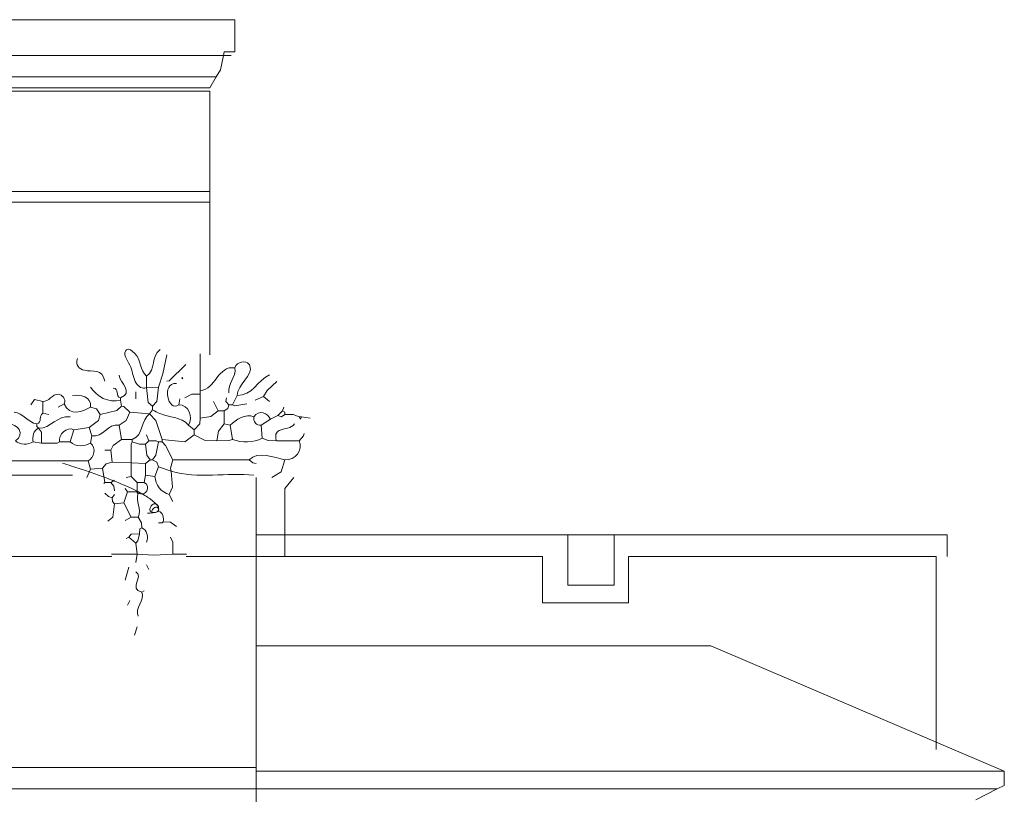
# Model space of a CAD drawing. Header units: millimetres. Extents: x 0 to 19989, y 0 to 8213.
# Tile 26 of 26: x 16492 to 19604, y 5730 to 8179. Entities that reach past the tile are written whole.
import ezdxf

# ---------------------------------------------------------------- set-up
doc = ezdxf.new("R2010")
doc.units = ezdxf.units.MM
doc.layers.add('ARCH', color=7, linetype='Continuous', lineweight=13)
doc.layers.add('PLANTS', color=7, linetype='Continuous', lineweight=13)

msp = doc.modelspace()

# ---------------------------------------------------------------- linework, layer by layer
at = {"layer": 'ARCH', "color": 7, "lineweight": 13}
for p, q in [((16278.3, 8178.7), (17171.9, 8178.7)), ((17171.9, 8178.7), (17171.9, 8076.9)), ((16289.6, 8065.6), (17135.7, 8065.6)), ((17135.7, 8065.6), (17126.7, 8020.4)), ((17138, 8076.9), (17135.7, 8065.6)), ((17135.7, 8065.6), (17160.6, 8065.6)), ((17171.9, 8076.9), (17138, 8076.9)), ((17126.7, 8020.4), (17113.1, 7997.7)), ((16321.3, 7997.7), (17113.1, 7997.7)), ((17113.1, 7997.7), (17092.8, 7963.8)), ((17092.8, 7963.8), (16334.8, 7963.8)), ((16334.8, 7952.5), (17092.8, 7952.5)), ((17092.8, 7952.5), (17092.8, 7635.7)), ((17092.8, 7635.7), (16334.8, 7635.7)), ((17092.8, 7635.7), (17092.8, 7601.8)), ((16334.8, 7601.8), (17092.8, 7601.8)), ((17092.8, 7601.8), (17092.8, 7118.9)), ((17239.8, 6730.8), (17239.8, 6549.8)), ((17330.3, 6696.8), (17358.6, 6730.8)), ((17330.3, 6549.8), (17330.3, 6696.8)), ((17330.3, 6549.8), (17239.8, 6549.8)), ((17239.8, 6549.8), (17239.8, 6481.9)), ((18224, 6549.8), (17330.3, 6549.8)), ((17330.3, 6481.9), (17330.3, 6549.8)), ((18371, 6549.8), (18224, 6549.8)), ((18224, 6549.8), (18224, 6391.4)), ((19423.1, 6549.8), (18371, 6549.8)), ((18371, 6391.4), (18371, 6549.8)), ((19423.1, 6481.9), (19423.1, 6549.8)), ((16782.9, 6481.9), (16226.4, 6481.9)), ((17239.8, 6481.9), (17018, 6481.9)), ((17330.3, 6481.9), (17239.8, 6481.9)), ((17239.8, 6481.9), (17239.8, 6199.1)), ((18144.8, 6481.9), (17330.3, 6481.9)), ((18144.8, 6334.8), (18144.8, 6481.9)), ((19389.1, 6481.9), (18416.3, 6481.9)), ((18416.3, 6481.9), (18416.3, 6334.8)), ((19389.1, 5894.9), (19389.1, 6481.9)), ((18224, 6391.4), (18371, 6391.4)), ((18416.3, 6334.8), (18144.8, 6334.8)), ((18676.5, 6199.1), (17239.8, 6199.1)), ((17239.8, 6199.1), (17239.8, 5814.5)), ((19389.1, 5894.9), (18676.5, 6199.1)), ((19389.1, 5871), (19389.1, 5894.9)), ((19604.1, 5803.2), (19389.1, 5894.9)), ((15995.5, 5814.5), (17239.8, 5814.5)), ((17239.8, 5814.5), (17239.8, 5803.2)), ((17239.8, 5803.2), (19604.1, 5803.2)), ((17239.8, 5803.2), (17239.8, 5746.6)), ((19604.1, 5803.2), (19604.1, 5757.9)), ((19604.1, 5757.9), (19581.4, 5746.6)), ((15938.9, 5746.6), (17239.8, 5746.6)), ((17239.8, 5746.6), (19581.4, 5746.6)), ((17239.8, 5746.6), (17239.8, 5667.4)), ((19581.4, 5746.6), (19513.6, 5712.7))]:
    msp.add_line(p, q, dxfattribs=at)
at = {"layer": 'PLANTS', "color": 7, "lineweight": 13}
for points in [[(16930.6, 7017.3), (16944.7, 7058.8), (16957, 7119.2)], [(17062.6, 7122.2), (17062.6, 7017.3), (17062.6, 7006)], [(17017.3, 7089), (16964.4, 7037.4), (16957, 7036.2)], [(16892.9, 7051.3), (16892.9, 7015.5)], [(17262.4, 6987.2), (17273.9, 7006), (17304.9, 7035.3)], [(16930.6, 7017.3), (16892.9, 7015.5)], [(16911.8, 6957), (16897.9, 6968.3), (16892.9, 7015.5)], [(16911.8, 6957), (16925.6, 6972.1), (16930.6, 7017.3)], [(17062.6, 6994.7), (17062.6, 7006)], [(16564.9, 6972.1), (16538.5, 6978.4), (16527.1, 6960.8)], [(16564.9, 6972.1), (16564.9, 6934.4)], [(16810, 6975.9), (16810, 6983.4)], [(16810, 6975.9), (16813.7, 6957)], [(16859, 7002.3), (16859, 6979.6)], [(16998.5, 6979.6), (16994.7, 6960.8)], [(17062.6, 6994.7), (17036.2, 6994.6), (17013.6, 6983.4)], [(17062.6, 6994.7), (17062.6, 6975.9), (17062.6, 6919.3)], [(17104.1, 6972.1), (17119.2, 6941.9)], [(17153.1, 6960.8), (17143, 6972.1), (17145.5, 6983.4)], [(17179.5, 6991), (17164.4, 6960.8)], [(17262.4, 6987.2), (17236, 6975.9)], [(17262.4, 6987.2), (17281.3, 6972.1)], [(16632.7, 6964.6), (16613.9, 6953.2)], [(16745.9, 6930.6), (16734.5, 6948.4), (16715.7, 6953.2)], [(16745.9, 6930.6), (16798.6, 6943.1), (16813.7, 6957)], [(16813.7, 6957), (16821.3, 6955.8), (16840.1, 6938.2)], [(16902.3, 6932.5), (16911.8, 6945.7)], [(16911.8, 6957), (16911.8, 6945.7)], [(17119.2, 6941.9), (17096.5, 6924.1), (17062.6, 6919.3)], [(17119.2, 6941.9), (17138, 6941.9)], [(17153.1, 6960.8), (17149.2, 6949.5), (17138, 6941.9)], [(17138, 6941.9), (17138, 6900.5)], [(17153.1, 6960.8), (17164.4, 6960.8)], [(17209.7, 6964.6), (17172, 6958.2), (17164.4, 6960.8)], [(17322.8, 6941.9), (17307.7, 6926.8)], [(17326.5, 6953.2), (17322.8, 6941.9)], [(17330.3, 6930.6), (17330.3, 6938.2), (17322.8, 6941.9)], [(16583.7, 6930.6), (16564.9, 6934.4)], [(16745.9, 6930.6), (16741, 6911.9), (16711.9, 6889.1)], [(16840.1, 6938.2), (16828.7, 6911.8), (16806.2, 6896.7)], [(16902.3, 6932.5), (16840.1, 6938.2)], [(16941.9, 6851.4), (16921.9, 6911.8), (16902.3, 6932.5)], [(17043.7, 6881.6), (17061.4, 6900.5), (17062.6, 6919.3)], [(17254.9, 6896.7), (17285.1, 6915.5)], [(17285.1, 6915.5), (17307.7, 6926.8)], [(17330.3, 6930.6), (17319, 6923.2), (17307.7, 6926.8)], [(17375.6, 6923.1), (17356.7, 6930.5), (17330.3, 6930.6)], [(17375.6, 6923.1), (17383.1, 6923.1)], [(17375.6, 6923.1), (17379.3, 6915.5), (17383.1, 6923.1)], [(17409.5, 6919.3), (17383.1, 6923.1)], [(16551.7, 6887.3), (16546, 6892.9), (16546, 6900.5)], [(16561.1, 6840.1), (16560.9, 6874.1), (16551.7, 6887.3)], [(16662.9, 6881.6), (16651.6, 6843.9)], [(16662.9, 6881.6), (16711.9, 6889.1)], [(16719.5, 6862.7), (16711.9, 6889.1)], [(16813.7, 6851.4), (16806.2, 6896.7)], [(17043.7, 6881.6), (17024.9, 6896.7)], [(17043.7, 6881.6), (17043.7, 6866.5)], [(17115.4, 6847.7), (17120.2, 6877.8), (17138, 6900.5)], [(17156.9, 6896.7), (17138, 6900.5)], [(17164.4, 6851.4), (17156.9, 6896.7)], [(17254.9, 6896.7), (17258.7, 6855.2)], [(16715.7, 6840.1), (16719.5, 6862.7)], [(16779.8, 6817.5), (16787.3, 6832.6), (16813.7, 6851.4)], [(16847.7, 6851.4), (16813.7, 6851.4)], [(16847.7, 6851.4), (16847.7, 6843.9)], [(16889.1, 6836.3), (16900.5, 6847.7)], [(16900.5, 6847.7), (16892.9, 6866.5)], [(16930.6, 6843.9), (16923.1, 6847.5), (16900.5, 6847.7)], [(16941.9, 6851.4), (17013.6, 6844), (17043.7, 6866.5)], [(16941.9, 6851.4), (16941.9, 6843.9)], [(17043.7, 6866.5), (17077.7, 6848.7), (17115.4, 6847.7)], [(17115.4, 6847.7), (17153.1, 6847.8), (17164.4, 6851.4)], [(17258.7, 6855.2), (17277.5, 6847.8), (17303.9, 6847.7)], [(17375.6, 6847.7), (17303.9, 6847.7)], [(17390.7, 6870.3), (17389.4, 6862.7), (17375.6, 6847.7)], [(16561.1, 6840.1), (16534.7, 6843.9)], [(16561.1, 6840.1), (16610.1, 6840.3), (16617.6, 6843.9)], [(16617.6, 6843.9), (16651.6, 6843.9)], [(16760.9, 6817.5), (16779.8, 6817.5)], [(16783.6, 6779.8), (16779.8, 6817.5)], [(16847.7, 6843.9), (16844, 6836.3), (16843.9, 6777.9)], [(16847.7, 6843.9), (16870.3, 6836.5), (16889.1, 6836.3)], [(16889.1, 6836.3), (16894.1, 6802.4), (16904.2, 6787.3)], [(16911.8, 6787.3), (16921.9, 6802.4), (16930.6, 6843.9)], [(16941.9, 6843.9), (16930.6, 6843.9)], [(16975.9, 6787.3), (16952.2, 6832.6), (16941.9, 6843.9)], [(16889.1, 6776), (16904.2, 6787.3)], [(16911.8, 6787.3), (16904.2, 6787.3)], [(16911.8, 6787.3), (16925.8, 6779.6), (16930.6, 6764.7)], [(16975.9, 6787.3), (16968.5, 6760.9), (16970.2, 6751.5)], [(17217.2, 6787.3), (16975.9, 6787.3)], [(17217.2, 6787.3), (17228.5, 6777.2), (17239.8, 6776)], [(17330.3, 6787.3), (17317.8, 6749.6), (17289.1, 6730.8)], [(16334.8, 6779.8), (16383.9, 6783.6), (16708.1, 6783.6)], [(16715.7, 6757.2), (16704.1, 6730.8)], [(16715.7, 6757.2), (16708.1, 6783.6)], [(16715.7, 6757.2), (16753.4, 6760.9)], [(16783.6, 6779.8), (16764.7, 6775), (16753.4, 6760.9)], [(16760.9, 6715.7), (16753.4, 6760.9)], [(16843.9, 6777.9), (16783.6, 6779.8)], [(16843.9, 6777.9), (16889.1, 6776)], [(16843.9, 6777.9), (16843.9, 6734.5)], [(16889.1, 6738.3), (16889.1, 6776)], [(16919.3, 6734.5), (16930.6, 6764.7)], [(16970.2, 6751.5), (16930.6, 6764.7)], [(16779.8, 6715.7), (16791.1, 6723.2)], [(16843.9, 6734.5), (16828.8, 6730.8)], [(16862.7, 6715.7), (16843.9, 6734.5)], [(16889.1, 6738.3), (16885.4, 6715.7)], [(16889.1, 6738.3), (16919.3, 6734.5)], [(16970.2, 6751.5), (16974.7, 6700.6), (16964.6, 6678)], [(16757.7, 6712.4), (16760.9, 6715.7)], [(16779.8, 6715.7), (16760.9, 6715.7)], [(16791.1, 6689.3), (16789.9, 6704.4), (16779.8, 6715.7)], [(16825, 6696.8), (16832.6, 6685.5)], [(16862.7, 6715.7), (16885.4, 6715.7)], [(16862.7, 6715.7), (16862.7, 6685.5)], [(16761, 6681.9), (16772.2, 6671.5), (16783.6, 6666.7)], [(16791.1, 6678), (16783.6, 6666.7)], [(16791.1, 6647.8), (16784.8, 6655.4), (16783.6, 6666.7)], [(16821.3, 6651.6), (16832.6, 6685.5)], [(16832.6, 6685.5), (16862.7, 6685.5)], [(16866.5, 6681.7), (16862.7, 6685.5)], [(16866.5, 6681.7), (16862.7, 6681.7), (16862.7, 6685.5)], [(16975.9, 6655.4), (16964.6, 6678)], [(16770.7, 6593.2), (16786.1, 6606.3), (16791.1, 6647.8)], [(16821.3, 6651.6), (16791.1, 6647.8)], [(16843.9, 6606.3), (16821.3, 6651.6)], [(16825, 6595), (16843.9, 6606.3)], [(16866.5, 6606.3), (16843.9, 6606.3)], [(16866.5, 6606.3), (16876.8, 6587.5), (16877.8, 6572.4)], [(16870.3, 6553.5), (16871.5, 6568.5), (16877.8, 6572.4)], [(16945.7, 6591.3), (16941.9, 6587.5), (16930.6, 6587.5)], [(16987.2, 6576.2), (16968.3, 6590.2), (16945.7, 6591.3)], [(16836.4, 6542.2), (16828.8, 6538.5)], [(16836.4, 6542.2), (16843.9, 6552.3), (16870.3, 6553.5)], [(16836.4, 6542.2), (16859, 6523.4)], [(16870.3, 6553.5), (16865.3, 6530.9), (16859, 6523.4)], [(16975.9, 6489.4), (16975.7, 6527.1), (16968.3, 6542.2)], [(16862.7, 6489.4), (16859, 6523.4)], [(16782.1, 6489.4), (16862.7, 6489.4)], [(16859, 6463), (16862.7, 6489.4)], [(16975.9, 6489.4), (16915.5, 6485.7), (16862.7, 6489.4)], [(17018.8, 6489.4), (16975.9, 6489.4)], [(16836.4, 6448), (16825, 6406.5)], [(16900.5, 6440.4), (16892.9, 6455.5)], [(16885.4, 6372.5), (16877.8, 6368.8)], [(16840.1, 6342.4), (16832.6, 6327.3)], [(16855.2, 6233), (16862.7, 6259.4)]]:
    msp.add_lwpolyline(points, dxfattribs=at)
msp.add_lwpolyline([(17004.1, 7045.6), (17006, 7047.5), (17007.9, 7045.6), (17006, 7043.7)], close=True, dxfattribs=at)
for points, knots in [([(16892.9, 7051.3), (16872.3, 7070.6), (16877, 7113.8), (16833.7, 7141.4), (16817.1, 7119.3), (16851.4, 7078.1), (16849.1, 7033.9), (16879.2, 7009.3), (16892.9, 7015.5)], [0, 0, 0, 0, 0.309512, 0.425797, 0.453577, 0.654239, 0.863548, 1, 1, 1, 1]), ([(16674.2, 7107.8), (16666.8, 7085.5), (16699.3, 7056.9), (16754, 7076.3), (16760.9, 7036.2)], [0, 0, 0, 0, 0.401285, 1, 1, 1, 1]), ([(17171.9, 7077.7), (17179.2, 7099.8), (17210.8, 7101.3), (17234.1, 7057.5), (17179.8, 7024.5), (17179.5, 6991)], [0, 0, 0, 0, 0.300267, 0.346413, 1, 1, 1, 1]), ([(16564.9, 6972.1), (16582.8, 6969), (16605.1, 7014.2), (16639.2, 6979.7), (16632.7, 6964.6)], [0, 0, 0, 0, 0.593871, 1, 1, 1, 1]), ([(17024.9, 6896.7), (17001.5, 6924.7), (16953.3, 6919.1), (16919.5, 6941.7), (16911.8, 6945.7)], [0, 0, 0, 0, 0.780967, 1, 1, 1, 1]), ([(17360.5, 6900.5), (17352.1, 6886.2), (17310.1, 6888.1), (17297.2, 6865.5), (17303.9, 6847.7)], [0, 0, 0, 0, 0.60123, 1, 1, 1, 1]), ([(16896, 6618.1), (16936.3, 6618.4), (16929, 6649.2), (16908.2, 6648.7), (16896, 6618.1), (16936.3, 6618.4), (16929, 6649.2)], [-0.75613, -0.592119, -0.327898, 0, 0.24387, 0.407881, 0.672102, 1, 1.24387, 1.407881, 1.672102])]:
    msp.add_open_spline(points, degree=3, knots=knots, dxfattribs=at)
for points in [[(16892.9, 7051.3), (16923, 7072.6), (16905.9, 7114.1), (16935.8, 7136)], [(17171.9, 7077.7), (17118.1, 7087.4), (17111, 7008.4), (17062.6, 7006)], [(17171.9, 7077.7), (17177.2, 7049.1), (17148, 7027.4), (17153.1, 6998.5)], [(16810, 6983.4), (16855.3, 7000.5), (16806.8, 7030.6), (16806.2, 7055.1)], [(17281.8, 7056.1), (17244.1, 7038.9), (17225.2, 6988.1), (17179.5, 6991)], [(16810, 6975.9), (16773.6, 6966.7), (16734.3, 6986.2), (16715.7, 7017.3)], [(16787.3, 7013.6), (16807.9, 7015.2), (16793.3, 6986.8), (16810, 6983.4)], [(16987.2, 7028.7), (16938.4, 7031.5), (16961.3, 6935.7), (16994.7, 6960.8)], [(16715.7, 6953.2), (16719.7, 6988.5), (16682.9, 6992.7), (16659.1, 6991)], [(16632.7, 6964.6), (16649.7, 6923.4), (16689.9, 6939.4), (16715.7, 6953.2)], [(17024.9, 6896.7), (17042, 6921.5), (17024.9, 6962.9), (16994.7, 6960.8)], [(17285.1, 6915.5), (17275.9, 6934), (17247.6, 6947.9), (17232.3, 6923.1)], [(16546, 6900.5), (16517.6, 6905.4), (16503.2, 6934.7), (16474.4, 6938.2)], [(16546, 6900.5), (16563.9, 6906.3), (16550.7, 6926.7), (16564.9, 6934.4)], [(16551.7, 6887.3), (16590.7, 6885.4), (16610.2, 6929.6), (16651.6, 6923.1)], [(16847.7, 6851.4), (16885.3, 6866.6), (16873.7, 6912.1), (16902.3, 6932.5)], [(17232.3, 6923.1), (17205.1, 6936.4), (17175.6, 6911.9), (17156.9, 6896.7)], [(17254.9, 6896.7), (17240.5, 6893), (17228.6, 6909.7), (17232.3, 6923.1)], [(16478.1, 6847.7), (16510.8, 6867.9), (16483.9, 6902.8), (16455.5, 6900.5)], [(16551.7, 6887.3), (16534.7, 6881.8), (16530.8, 6858.7), (16534.7, 6843.9)], [(16617.6, 6843.9), (16613, 6866), (16641.5, 6895), (16662.9, 6881.6)], [(16719.5, 6862.7), (16755.9, 6856.2), (16769.7, 6903.2), (16806.2, 6896.7)], [(16478.1, 6847.7), (16492.7, 6833.6), (16517.8, 6833.9), (16534.7, 6843.9)], [(17258.7, 6855.2), (17230.2, 6840.5), (17194.3, 6840.2), (17164.4, 6851.4)], [(17330.3, 6787.3), (17362.5, 6784.5), (17388, 6817.6), (17375.6, 6847.7)], [(16715.7, 6840.1), (16697, 6828.9), (16667.8, 6828), (16651.6, 6843.9)], [(16715.7, 6840.1), (16735.6, 6823.5), (16726.3, 6795.1), (16708.1, 6783.6)], [(17217.2, 6787.3), (17245, 6816.5), (17296.3, 6793.9), (17330.3, 6787.3)], [(16387.6, 6738.3), (16478.1, 6738.3), (16568.6, 6738.3), (16659.1, 6738.3)], [(16919.3, 6734.5), (16920.9, 6708.3), (16939.2, 6684), (16964.6, 6678)], [(16970.2, 6751.5), (17054.3, 6725.1), (17147.9, 6748.6), (17232.3, 6738.3)], [(16866.5, 6681.7), (16890.1, 6669.8), (16909.5, 6702.2), (16885.4, 6715.7)], [(16866.5, 6606.3), (16879.7, 6630.1), (16856.3, 6657.1), (16866.5, 6681.7)], [(16945.7, 6591.3), (16947.9, 6602.9), (16944.6, 6621.8), (16930.6, 6625.2)], [(16892.9, 6527.1), (16899.2, 6542.7), (16894.6, 6565.5), (16877.8, 6572.4)], [(16877.8, 6368.8), (16834.7, 6380.1), (16885.3, 6419.5), (16859, 6432.9)], [(16866.5, 6293.4), (16853.4, 6317.8), (16889.9, 6342.5), (16877.8, 6368.8)]]:
    msp.add_open_spline(points, degree=3, dxfattribs=at)

doc.saveas('drawing.dxf')
